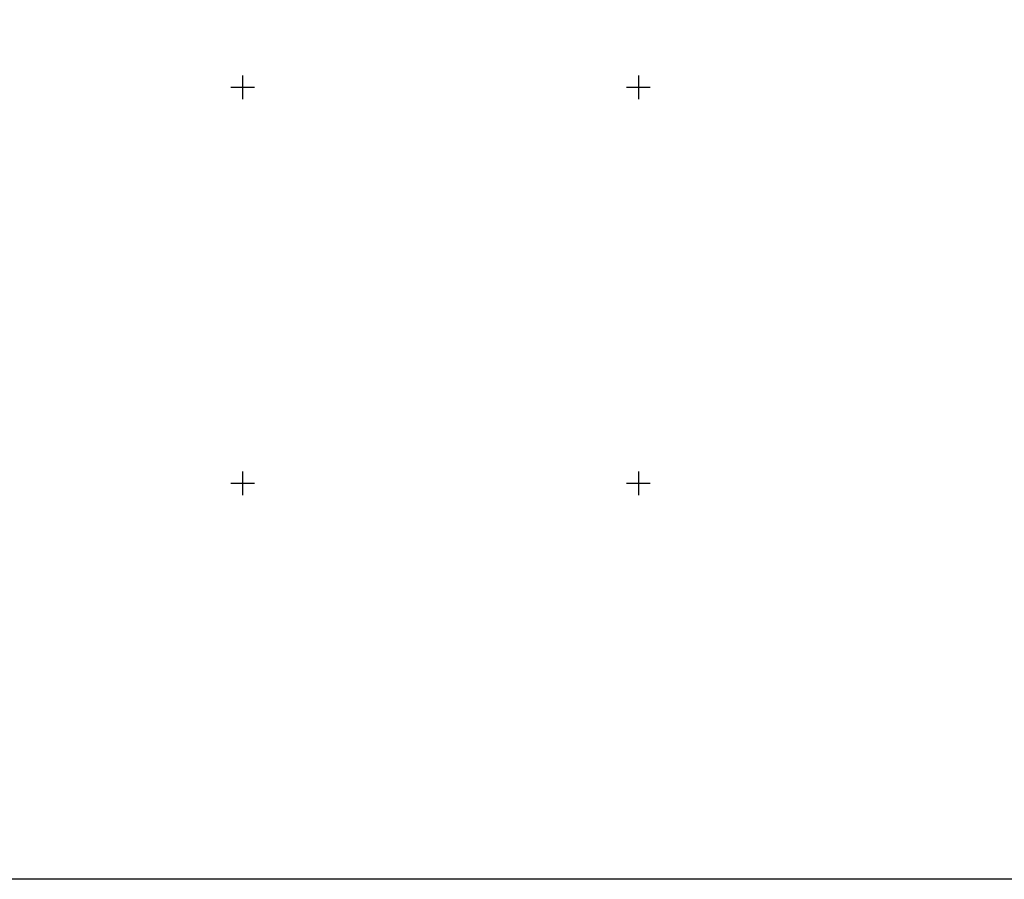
# Model space of a CAD drawing. Header units: metres. Extents: x 707528 to 709248, y 4308395 to 4311045.
# Tile 17 of 104: x 707950 to 708075, y 4308395 to 4308504. Entities that reach past the tile are written whole.
import ezdxf

# ---------------------------------------------------------------- set-up
doc = ezdxf.new("R2010")
doc.units = ezdxf.units.M
doc.header["$LTSCALE"] = 0.5
doc.layers.add('(001) Сетка', color=92, linetype='Continuous')
doc.layers.add('(002) Рамка', color=7, linetype='Continuous')

# ---------------------------------------------------------------- blocks, each defined once
blk = doc.blocks.new('Setka')
at = {"layer": '(001) Сетка'}
for p, q in [((0, 1.5), (0, -1.5)), ((-1.5, 0), (1.5, 0))]:
    blk.add_line(p, q, dxfattribs=at)

msp = doc.modelspace()

# ---------------------------------------------------------------- linework, layer by layer
at = {"layer": '(002) Рамка', "color": 0}
msp.add_lwpolyline([(707528.46, 4311045.23), (708928.46, 4311045.23), (708928.46, 4308395.23), (707528.46, 4308395.23)], close=True, dxfattribs=at)

# ---------------------------------------------------------------- block references
at = {"layer": '(001) Сетка'}
for p in [(707978.46, 4308495.23), (708028.46, 4308495.23), (707978.46, 4308445.23), (708028.46, 4308445.23)]:
    msp.add_blockref('Setka', p, dxfattribs=at)

doc.saveas('drawing.dxf')
